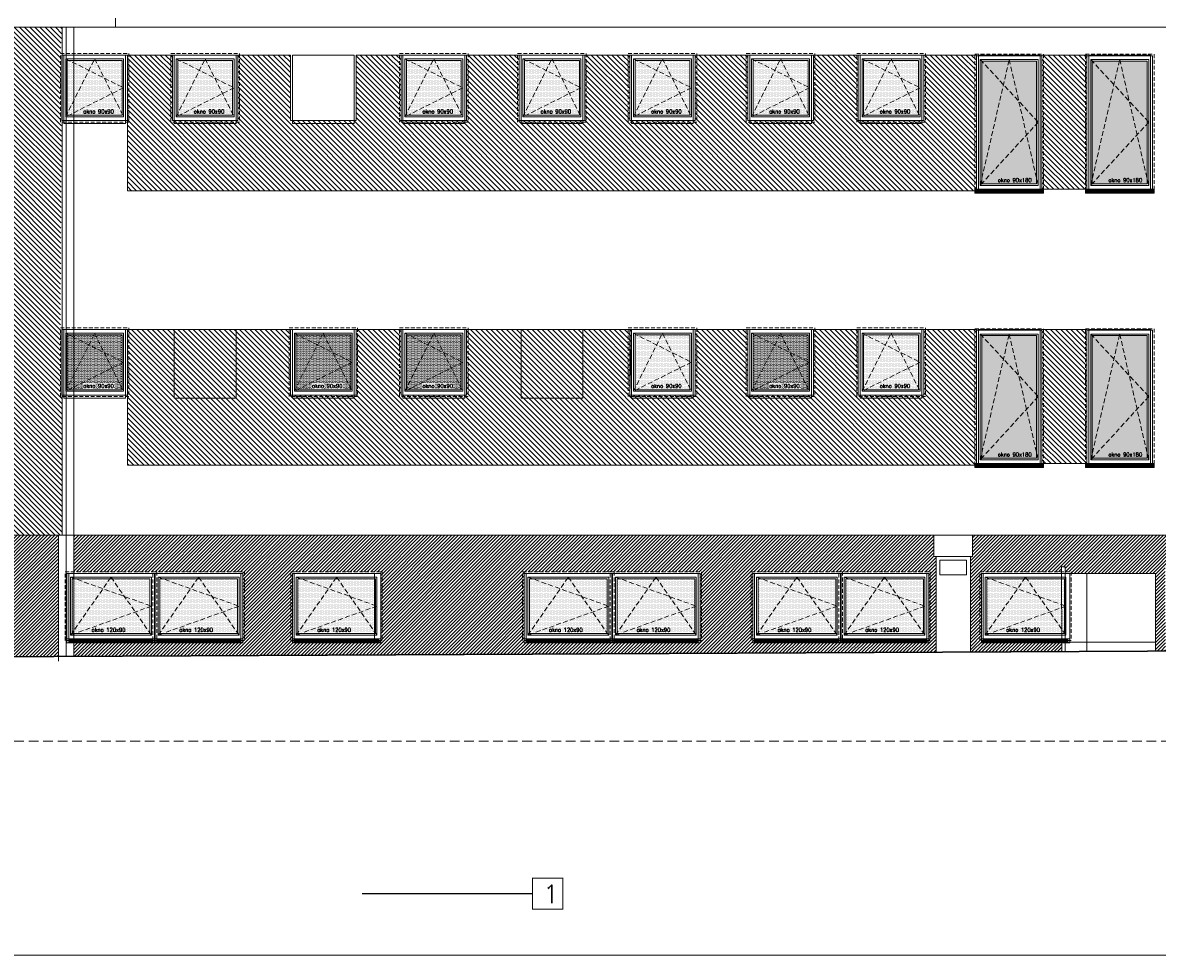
# Model space of a CAD drawing. Header units: millimetres. Extents: x 28291 to 177760, y -399809 to -170937.
# Tile 39 of 256: x 79166 to 80655, y -238865 to -237642. Entities that reach past the tile are written whole.
import ezdxf

# ---------------------------------------------------------------- set-up
doc = ezdxf.new("R2010")
doc.units = ezdxf.units.MM
for name, pattern in [('CACHE', [9.525, 6.35, -3.175]), ('CARKOVANA', [7.5, 5, -2.5]), ('HIDDEN', [9.525, 6.35, -3.175])]:
    doc.linetypes.add(name, pattern=pattern)
doc.layers.get('0').update_dxf_attribs({"lineweight": 0})
for name, color, linetype, lineweight in [('! opisy okien elewacja', 7, 'Continuous', 0), ('!! 0_ Istn-sciany', 3, 'Continuous', 30), ('!! 0_ WIDOK ELEWACJA', 4, 'Continuous', 0), ('!! 0_Istn-cienka', 4, 'Continuous', 9), ('!! 1_Hatch dach', 252, 'Continuous', 5), ('!! 2_NOWE OKNA WIDOk - remont', 140, 'Continuous', 5), ('!! 2_posadzki winyle 2', 43, 'Continuous', 9), ('!! 2_TYNK OBRYS', 252, 'Continuous', 13)]:
    doc.layers.add(name, color=color, linetype=linetype, lineweight=lineweight)
for name, color, linetype, lineweight, true_color in [('!! 0_ Istn-okna - wymienione', 9, 'Continuous', 13, 0x808080), ('!! 1_ELEWACJA KOLOR', 7, 'Continuous', 13, 0x6888bb), ('!! 2_ELEWACJA COKÓŁ', 9, 'Continuous', 13, 0x808080)]:
    doc.layers.add(name, color=color, linetype=linetype, lineweight=lineweight, true_color=true_color)
doc.layers.add('!!_1  OPISY ELEWACJE', color=250, linetype='Continuous')
doc.styles.add('TXT', font='simplex.shx')
pattern_1 = [(225, (130878.9713, -429739.2704), (2.24506403, -2.24506403), [])]

# ---------------------------------------------------------------- blocks, each defined once
blk = doc.blocks.new('okno 90x90')
at = {"layer": '!! 1_Hatch dach', "true_color": 0x575757}
h = blk.add_hatch(dxfattribs=at)
h.set_pattern_fill('DOTS', color=251)
h.set_pattern_definition([(0, (-9634.3096, -11214.1331), (0.79375, 1.5875), [0, -1.5875])])
h.paths.add_polyline_path([(7, 79), (79, 79), (79, 7), (7, 7)])
at = {"layer": '!! 0_ Istn-okna - wymienione', "linetype": 'CARKOVANA', "lineweight": 5}
blk.add_lwpolyline([(-2, 88), (88, 88), (88, -2), (-2, -2)], close=True, dxfattribs=at)
at = {"layer": '!! 0_ Istn-okna - wymienione'}
for points in [[(0, 86), (86, 86), (86, 0), (0, 0)], [(5, 81), (81, 81), (81, 5), (5, 5)], [(7, 79), (79, 79), (79, 7), (7, 7)]]:
    blk.add_lwpolyline(points, close=True, dxfattribs=at)
at = {"layer": '!! 1_Hatch dach', "color": 251, "linetype": 'CACHE', "true_color": 0x575757}
for points in [[(5, 5), (43, 81), (81, 5)], [(5, 81), (81, 43), (5, 5)]]:
    blk.add_lwpolyline(points, dxfattribs=at)
at = {"insert": (28.1, 14.4), "char_height": 5, "attachment_point": 1, "style": 'TXT'}
blk.add_mtext_dynamic_manual_height_columns('okno 90x90', width=52.63, gutter_width=75, heights=[0], dxfattribs=at)
blk = doc.blocks.new('okno 115x115')
at = {"layer": '!! 1_Hatch dach', "true_color": 0x575757}
h = blk.add_hatch(dxfattribs=at)
h.set_pattern_fill('DOTS', color=251, angle=360)
h.set_pattern_definition([(360, (-21873.4686, 1906.5186), (0.79375, 1.5875), [0, -1.5875])])
h.paths.add_polyline_path([(-12259.7, 13266.7), (-12157.7, 13266.7), (-12157.7, 13194.7), (-12259.7, 13194.7)])
h = blk.add_hatch(dxfattribs=at)
h.set_pattern_fill('ANSI31', color=251, scale=0.2, angle=360)
h.paths.add_polyline_path([(-12264.2, 13187.7), (-12153.2, 13187.7), (-12153.2, 13182.7), (-12264.2, 13182.7)])
at = {"layer": '!! 0_ Istn-okna - wymienione', "linetype": 'CARKOVANA', "lineweight": 5}
blk.add_lwpolyline([(-12268.7, 13275.7), (-12148.7, 13275.7), (-12148.7, 13185.7), (-12268.7, 13185.7)], close=True, dxfattribs=at)
at = {"layer": '!! 0_ Istn-okna - wymienione'}
for points in [[(-12266.7, 13273.7), (-12150.7, 13273.7), (-12150.7, 13187.7), (-12266.7, 13187.7)], [(-12261.7, 13268.7), (-12155.7, 13268.7), (-12155.7, 13192.7), (-12261.7, 13192.7)], [(-12259.7, 13266.7), (-12157.7, 13266.7), (-12157.7, 13194.7), (-12259.7, 13194.7)], [(-12266.7, 13187.7), (-12150.7, 13187.7), (-12150.7, 13182.7), (-12266.7, 13182.7)]]:
    blk.add_lwpolyline(points, close=True, dxfattribs=at)
at = {"layer": '!! 1_Hatch dach', "color": 251, "linetype": 'CACHE', "true_color": 0x575757}
for points in [[(-12261.7, 13192.7), (-12208.7, 13268.7), (-12155.7, 13192.7)], [(-12261.7, 13268.7), (-12155.7, 13230.7), (-12261.7, 13192.7)]]:
    blk.add_lwpolyline(points, dxfattribs=at)
at = {"insert": (-12234.1, 13202.1), "char_height": 5, "attachment_point": 1, "style": 'TXT'}
blk.add_mtext_dynamic_manual_height_columns('okno 120x90', width=52.63, gutter_width=75, heights=[0], dxfattribs=at)
blk = doc.blocks.new('okno 90x180')
at = {"layer": '!! 1_Hatch dach', "true_color": 0x575757}
h = blk.add_hatch(dxfattribs=at)
h.set_pattern_fill('DOTS', color=251)
h.set_pattern_definition([(0, (-9632.3096, -11392.1331), (0.79375, 1.5875), [0, -1.5875])])
h.paths.add_polyline_path([(9, -10), (81, -10), (81, -171), (9, -171)])
at = {"layer": '!! 2_posadzki winyle 2'}
h = blk.add_hatch(dxfattribs=at)
h.set_pattern_fill('ANSI31', color=252, scale=0.2)
h.paths.add_polyline_path([(0, -178), (90, -178), (90, -183), (0, -183)])
at = {"layer": '!! 0_ Istn-okna - wymienione', "linetype": 'CARKOVANA', "lineweight": 5}
blk.add_lwpolyline([(0, -1), (90, -1), (90, -180), (0, -180)], close=True, dxfattribs=at)
at = {"layer": '!! 0_ Istn-okna - wymienione'}
for points in [[(2, -3), (88, -3), (88, -178), (2, -178)], [(7, -8), (83, -8), (83, -173), (7, -173)], [(9, -10), (81, -10), (81, -171), (9, -171)], [(0, -178), (90, -178), (90, -183), (0, -183)]]:
    blk.add_lwpolyline(points, close=True, dxfattribs=at)
at = {"layer": '!! 1_Hatch dach', "color": 251, "linetype": 'CACHE', "true_color": 0x575757}
for points in [[(7, -173), (45, -8), (83, -173)], [(7, -8), (83, -90), (7, -173)]]:
    blk.add_lwpolyline(points, dxfattribs=at)
at = {"insert": (30.1, -163.6), "char_height": 5, "attachment_point": 1, "style": 'TXT'}
blk.add_mtext_dynamic_manual_height_columns('okno 90x180', width=52.63, gutter_width=75, heights=[0], dxfattribs=at)

msp = doc.modelspace()

# ---------------------------------------------------------------- hatches: boundary and pattern name
at = {"layer": '!! 1_ELEWACJA KOLOR', "true_color": 0xa78758}
h = msp.add_hatch(dxfattribs=at)
h.set_pattern_fill('ANSI31', color=45, scale=1.5, angle=-90)
h.paths.add_polyline_path([(78269.25991, -238314.26576), (79218.25991, -238314.26576), (79218.25991, -238132.26576), (79215.75991, -238132.26576), (79215.75991, -238042.26576), (79217.47132, -237772.26576), (79215.75991, -237772.26576), (79215.75991, -237682.26576), (79218.25991, -237647.85452), (78244.25991, -237647.85452), (78244.25991, -237891.63335), (78244.25991, -237912.26576), (78228.92991, -237912.26576), (78228.92991, -237937.53761), (78269.25991, -237954.26576)])
h.paths.add_polyline_path([(78913.75991, -238042.26576), (79003.75991, -238042.26576), (79003.75991, -238222.26576), (78999.25991, -238222.26576), (78999.25991, -238224.26576), (78918.25991, -238224.26576), (78918.25991, -238222.26576), (78913.75991, -238222.26576)], flags=16)
h.paths.add_polyline_path([(78915.75991, -238044.26576), (79001.75991, -238044.26576), (79001.75991, -238220.26576), (78915.75991, -238220.26576)], flags=0)
h.paths.add_polyline_path([(78920.75991, -238049.26576), (78996.75991, -238049.26576), (78996.75991, -238215.26576), (78920.75991, -238215.26576)], flags=0)
h.paths.add_polyline_path([(78922.59124, -238051.26576), (78958.30208, -238051.26576), (78958.75991, -238049.26576), (78959.21774, -238051.26576), (78994.75991, -238051.26576), (78994.75991, -238130.08155), (78996.75991, -238132.26576), (78994.75991, -238134.44997), (78994.75991, -238206.52891), (78996.30208, -238213.26576), (78922.59124, -238213.26576), (78920.75991, -238215.26576), (78922.75991, -238206.52891), (78922.75991, -238051.44997)], flags=0)
h.paths.add_polyline_path([(78848.75991, -238042.26576), (78848.75991, -238222.26576), (78844.25991, -238222.26576), (78844.25991, -238224.26576), (78763.25991, -238224.26576), (78763.25991, -238222.26576), (78758.75991, -238222.26576), (78758.75991, -238042.26576)], flags=16)
h.paths.add_polyline_path([(78846.75991, -238044.26576), (78846.75991, -238220.26576), (78760.75991, -238220.26576), (78760.75991, -238044.26576)], flags=0)
h.paths.add_polyline_path([(78918.25991, -237864.26576), (78918.25991, -237862.26576), (78913.75991, -237862.26576), (78844.25991, -237862.26576), (78844.25991, -237864.26576), (78763.25991, -237864.26576), (78763.25991, -237862.26576), (78758.75991, -237862.26576), (78699.25991, -237862.26576), (78699.25991, -237864.26576), (78618.25991, -237864.26576), (78618.25991, -237862.26576), (78613.75991, -237862.26576), (78544.25991, -237862.26576), (78544.25991, -237864.26576), (78463.25991, -237864.26576), (78463.25991, -237862.26576), (78458.75991, -237862.26576), (78399.25991, -237862.26576), (78399.25991, -237864.26576), (78318.25991, -237864.26576), (78318.25991, -237862.26576), (78313.75991, -237862.26576), (78313.75991, -237682.26576), (78403.75991, -237682.26576), (78403.75991, -237862.26576), (78458.75991, -237862.26576), (78458.75991, -237682.26576), (78548.75991, -237682.26576), (78548.75991, -237862.26576), (78613.75991, -237862.26576), (78613.75991, -237682.26576), (78703.75991, -237682.26576), (78703.75991, -237862.26576), (78758.75991, -237862.26576), (78758.75991, -237682.26576), (78848.75991, -237682.26576), (78848.75991, -237862.26576), (78913.75991, -237862.26576), (78913.75991, -237682.26576), (79003.75991, -237682.26576), (79003.75991, -237862.26576), (79058.75991, -237862.26576), (79058.75991, -237682.26576), (79148.75991, -237682.26576), (79148.75991, -237862.26576), (79144.25991, -237862.26576), (79144.25991, -237864.26576), (79063.25991, -237864.26576), (79063.25991, -237862.26576), (79058.75991, -237862.26576), (78999.25991, -237862.26576), (78999.25991, -237864.26576)], flags=16)
h.paths.add_polyline_path([(78841.75991, -238049.26576), (78841.75991, -238215.26576), (78765.75991, -238215.26576), (78765.75991, -238049.26576)], flags=0)
h.paths.add_polyline_path([(78915.75991, -237860.26576), (78915.75991, -237684.26576), (79001.75991, -237684.26576), (79001.75991, -237860.26576)], flags=0)
h.paths.add_polyline_path([(78839.75991, -238051.26576), (78839.75991, -238130.08155), (78841.75991, -238132.26576), (78839.75991, -238134.44997), (78839.75991, -238206.52891), (78841.30208, -238213.26576), (78767.59124, -238213.26576), (78765.75991, -238215.26576), (78767.75991, -238206.52891), (78767.75991, -238051.44997), (78767.59124, -238051.26576), (78803.30208, -238051.26576), (78803.75991, -238049.26576), (78804.21774, -238051.26576)], flags=0)
h.paths.add_polyline_path([(78920.75991, -237855.26576), (78920.75991, -237689.26576), (78996.75991, -237689.26576), (78996.75991, -237855.26576)], flags=0)
h.paths.add_polyline_path([(78920.75991, -237855.26576), (78922.75991, -237846.52891), (78922.75991, -237691.44997), (78922.59124, -237691.26576), (78958.30208, -237691.26576), (78958.75991, -237689.26576), (78959.21774, -237691.26576), (78994.75991, -237691.26576), (78994.75991, -237770.08155), (78996.75991, -237772.26576), (78994.75991, -237774.44997), (78994.75991, -237846.52891), (78996.30208, -237853.26576), (78922.59124, -237853.26576)], flags=0)
h.paths.add_polyline_path([(78846.75991, -237860.26576), (78760.75991, -237860.26576), (78760.75991, -237684.26576), (78846.75991, -237684.26576)], flags=0)
h.paths.add_polyline_path([(78841.75991, -237855.26576), (78765.75991, -237855.26576), (78765.75991, -237689.26576), (78841.75991, -237689.26576)], flags=0)
h.paths.add_polyline_path([(78841.30208, -237853.26576), (78767.59124, -237853.26576), (78765.75991, -237855.26576), (78767.75991, -237846.52891), (78767.75991, -237691.44997), (78767.59124, -237691.26576), (78803.30208, -237691.26576), (78803.75991, -237689.26576), (78804.21774, -237691.26576), (78839.75991, -237691.26576), (78839.75991, -237770.08155), (78841.75991, -237772.26576), (78839.75991, -237774.44997), (78839.75991, -237846.52891)], flags=0)
h.paths.add_polyline_path([(79058.75991, -238042.26576), (79148.75991, -238042.26576), (79148.75991, -238222.26576), (79144.25991, -238222.26576), (79144.25991, -238224.26576), (79063.25991, -238224.26576), (79063.25991, -238222.26576), (79058.75991, -238222.26576)], flags=16)
h.paths.add_polyline_path([(79060.75991, -238044.26576), (79146.75991, -238044.26576), (79146.75991, -238220.26576), (79060.75991, -238220.26576)], flags=0)
h.paths.add_polyline_path([(79065.75991, -238049.26576), (79141.75991, -238049.26576), (79141.75991, -238215.26576), (79065.75991, -238215.26576)], flags=0)
h.paths.add_polyline_path([(79067.59124, -238051.26576), (79103.30208, -238051.26576), (79103.75991, -238049.26576), (79104.21774, -238051.26576), (79139.75991, -238051.26576), (79139.75991, -238130.08155), (79141.75991, -238132.26576), (79139.75991, -238134.44997), (79139.75991, -238206.52891), (79141.30208, -238213.26576), (79067.59124, -238213.26576), (79065.75991, -238215.26576), (79067.75991, -238206.52891), (79067.75991, -238051.44997)], flags=0)
h.paths.add_polyline_path([(79060.75991, -237860.26576), (79060.75991, -237684.26576), (79146.75991, -237684.26576), (79146.75991, -237860.26576)], flags=0)
h.paths.add_polyline_path([(79065.75991, -237855.26576), (79065.75991, -237689.26576), (79141.75991, -237689.26576), (79141.75991, -237855.26576)], flags=0)
h.paths.add_polyline_path([(79065.75991, -237855.26576), (79067.75991, -237846.52891), (79067.75991, -237691.44997), (79067.59124, -237691.26576), (79103.30208, -237691.26576), (79103.75991, -237689.26576), (79104.21774, -237691.26576), (79139.75991, -237691.26576), (79139.75991, -237770.08155), (79141.75991, -237772.26576), (79139.75991, -237774.44997), (79139.75991, -237846.52891), (79141.30208, -237853.26576), (79067.59124, -237853.26576)], flags=0)
h.paths.add_polyline_path([(78703.75991, -238042.26576), (78703.75991, -238222.26576), (78699.25991, -238222.26576), (78699.25991, -238224.26576), (78618.25991, -238224.26576), (78618.25991, -238222.26576), (78613.75991, -238222.26576), (78613.75991, -238042.26576)], flags=16)
h.paths.add_polyline_path([(78701.75991, -238044.26576), (78701.75991, -238220.26576), (78615.75991, -238220.26576), (78615.75991, -238044.26576)], flags=0)
h.paths.add_polyline_path([(78696.75991, -238049.26576), (78696.75991, -238215.26576), (78620.75991, -238215.26576), (78620.75991, -238049.26576)], flags=0)
h.paths.add_polyline_path([(78694.75991, -238051.26576), (78694.75991, -238130.08155), (78696.75991, -238132.26576), (78694.75991, -238134.44997), (78694.75991, -238206.52891), (78696.30208, -238213.26576), (78622.59124, -238213.26576), (78620.75991, -238215.26576), (78622.75991, -238206.52891), (78622.75991, -238051.44997), (78622.59124, -238051.26576), (78658.30208, -238051.26576), (78658.75991, -238049.26576), (78659.21774, -238051.26576)], flags=0)
h.paths.add_polyline_path([(78701.75991, -237860.26576), (78615.75991, -237860.26576), (78615.75991, -237684.26576), (78701.75991, -237684.26576)], flags=0)
h.paths.add_polyline_path([(78696.75991, -237855.26576), (78620.75991, -237855.26576), (78620.75991, -237689.26576), (78696.75991, -237689.26576)], flags=0)
h.paths.add_polyline_path([(78696.30208, -237853.26576), (78622.59124, -237853.26576), (78620.75991, -237855.26576), (78622.75991, -237846.52891), (78622.75991, -237691.44997), (78622.59124, -237691.26576), (78658.30208, -237691.26576), (78658.75991, -237689.26576), (78659.21774, -237691.26576), (78694.75991, -237691.26576), (78694.75991, -237770.08155), (78696.75991, -237772.26576), (78694.75991, -237774.44997), (78694.75991, -237846.52891)], flags=0)
h.paths.add_polyline_path([(78548.75991, -238042.26576), (78548.75991, -238222.26576), (78544.25991, -238222.26576), (78544.25991, -238224.26576), (78463.25991, -238224.26576), (78463.25991, -238222.26576), (78458.75991, -238222.26576), (78458.75991, -238042.26576)], flags=16)
h.paths.add_polyline_path([(78546.75991, -238044.26576), (78546.75991, -238220.26576), (78460.75991, -238220.26576), (78460.75991, -238044.26576)], flags=0)
h.paths.add_polyline_path([(78541.75991, -238049.26576), (78541.75991, -238215.26576), (78465.75991, -238215.26576), (78465.75991, -238049.26576)], flags=0)
h.paths.add_polyline_path([(78546.75991, -237860.26576), (78460.75991, -237860.26576), (78460.75991, -237684.26576), (78546.75991, -237684.26576)], flags=0)
h.paths.add_polyline_path([(78539.75991, -238051.26576), (78539.75991, -238130.08155), (78541.75991, -238132.26576), (78539.75991, -238134.44997), (78539.75991, -238206.52891), (78541.30208, -238213.26576), (78467.59124, -238213.26576), (78465.75991, -238215.26576), (78467.75991, -238206.52891), (78467.75991, -238051.44997), (78467.59124, -238051.26576), (78503.30208, -238051.26576), (78503.75991, -238049.26576), (78504.21774, -238051.26576)], flags=0)
h.paths.add_polyline_path([(78541.75991, -237855.26576), (78465.75991, -237855.26576), (78465.75991, -237689.26576), (78541.75991, -237689.26576)], flags=0)
h.paths.add_polyline_path([(78541.30208, -237853.26576), (78467.59124, -237853.26576), (78465.75991, -237855.26576), (78467.75991, -237846.52891), (78467.75991, -237691.44997), (78467.59124, -237691.26576), (78503.30208, -237691.26576), (78503.75991, -237689.26576), (78504.21774, -237691.26576), (78539.75991, -237691.26576), (78539.75991, -237770.08155), (78541.75991, -237772.26576), (78539.75991, -237774.44997), (78539.75991, -237846.52891)], flags=0)
h.paths.add_polyline_path([(78403.75991, -238042.26576), (78403.75991, -238222.26576), (78399.25991, -238222.26576), (78399.25991, -238224.26576), (78318.25991, -238224.26576), (78318.25991, -238222.26576), (78313.75991, -238222.26576), (78313.75991, -238042.26576)], flags=16)
h.paths.add_polyline_path([(78401.75991, -238044.26576), (78401.75991, -238220.26576), (78315.75991, -238220.26576), (78315.75991, -238044.26576)], flags=0)
h.paths.add_polyline_path([(78401.75991, -237860.26576), (78315.75991, -237860.26576), (78315.75991, -237684.26576), (78401.75991, -237684.26576)], flags=0)
h.paths.add_polyline_path([(78396.75991, -238049.26576), (78396.75991, -238215.26576), (78320.75991, -238215.26576), (78320.75991, -238049.26576)], flags=0)
h.paths.add_polyline_path([(78394.75991, -238051.26576), (78394.75991, -238130.08155), (78396.75991, -238132.26576), (78394.75991, -238134.44997), (78394.75991, -238206.52891), (78396.30208, -238213.26576), (78322.59124, -238213.26576), (78320.75991, -238215.26576), (78322.75991, -238206.52891), (78322.75991, -238051.44997), (78322.59124, -238051.26576), (78358.30208, -238051.26576), (78358.75991, -238049.26576), (78359.21774, -238051.26576)], flags=0)
h.paths.add_polyline_path([(78396.75991, -237855.26576), (78320.75991, -237855.26576), (78320.75991, -237689.26576), (78396.75991, -237689.26576)], flags=0)
h.paths.add_polyline_path([(78396.30208, -237853.26576), (78322.59124, -237853.26576), (78320.75991, -237855.26576), (78322.75991, -237846.52891), (78322.75991, -237691.44997), (78322.59124, -237691.26576), (78358.30208, -237691.26576), (78358.75991, -237689.26576), (78359.21774, -237691.26576), (78394.75991, -237691.26576), (78394.75991, -237770.08155), (78396.75991, -237772.26576), (78394.75991, -237774.44997), (78394.75991, -237846.52891)], flags=0)
h.paths.add_polyline_path([(79087.58766, -238212.10613), (79137.70671, -238212.10613), (79137.70671, -238204.60613), (79087.58766, -238204.60613)], flags=8)
h.paths.add_polyline_path([(78942.58766, -238212.10613), (78992.70671, -238212.10613), (78992.70671, -238204.60613), (78942.58766, -238204.60613)], flags=8)
h.paths.add_polyline_path([(78787.58766, -238212.10613), (78837.70671, -238212.10613), (78837.70671, -238204.60613), (78787.58766, -238204.60613)], flags=8)
h.paths.add_polyline_path([(78642.58766, -238212.10613), (78692.70671, -238212.10613), (78692.70671, -238204.60613), (78642.58766, -238204.60613)], flags=8)
h.paths.add_polyline_path([(78487.58766, -238212.10613), (78537.70671, -238212.10613), (78537.70671, -238204.60613), (78487.58766, -238204.60613)], flags=8)
h.paths.add_polyline_path([(78342.58766, -238212.10613), (78392.70671, -238212.10613), (78392.70671, -238204.60613), (78342.58766, -238204.60613)], flags=8)
h.paths.add_polyline_path([(79087.58766, -237852.10613), (79137.70671, -237852.10613), (79137.70671, -237844.60613), (79087.58766, -237844.60613)], flags=8)
h.paths.add_polyline_path([(78942.58766, -237852.10613), (78992.70671, -237852.10613), (78992.70671, -237844.60613), (78942.58766, -237844.60613)], flags=8)
h.paths.add_polyline_path([(78787.58766, -237852.10613), (78837.70671, -237852.10613), (78837.70671, -237844.60613), (78787.58766, -237844.60613)], flags=8)
h.paths.add_polyline_path([(78642.58766, -237852.10613), (78692.70671, -237852.10613), (78692.70671, -237844.60613), (78642.58766, -237844.60613)], flags=8)
h.paths.add_polyline_path([(78487.58766, -237852.10613), (78537.70671, -237852.10613), (78537.70671, -237844.60613), (78487.58766, -237844.60613)], flags=8)
h.paths.add_polyline_path([(78342.58766, -237852.10613), (78392.70671, -237852.10613), (78392.70671, -237844.60613), (78342.58766, -237844.60613)], flags=8)
h = msp.add_hatch(dxfattribs=at)
h.set_pattern_fill('ANSI31', color=45, scale=1.5, angle=-90)
h.paths.add_polyline_path([(79303.75991, -237684.26576), (79303.75991, -237862.26576), (80417.75991, -237862.26576), (80417.75991, -237684.26576), (80348.75991, -237684.26576), (80348.75991, -237770.26576), (80262.75991, -237770.26576), (80262.75991, -237684.26576), (80203.75991, -237684.26576), (80203.75991, -237770.26576), (80117.75991, -237770.26576), (80117.75991, -237684.26576), (80048.75991, -237684.26576), (80048.75991, -237770.26576), (79962.75991, -237770.26576), (79962.75991, -237684.26576), (79903.75991, -237684.26576), (79903.75991, -237770.26576), (79817.75991, -237770.26576), (79817.75991, -237684.26576), (79748.75991, -237684.26576), (79748.75991, -237770.26576), (79662.75991, -237770.26576), (79662.75991, -237684.26576), (79603.75991, -237684.26576), (79603.75991, -237770.26576), (79517.75991, -237770.26576), (79517.75991, -237684.26576), (79448.75991, -237684.26576), (79448.75991, -237770.26576), (79362.75991, -237770.26576), (79362.75991, -237684.26576)])
h = msp.add_hatch(dxfattribs=at)
h.set_pattern_fill('ANSI31', color=45, scale=1.5, angle=-90)
h.paths.add_polyline_path([(80503.75991, -237684.26576), (80562.75991, -237684.26576), (80562.75991, -237860.26576), (80503.75991, -237860.26576)])
h = msp.add_hatch(dxfattribs=at)
h.set_pattern_fill('ANSI31', color=45, scale=1.5, angle=-90)
h.paths.add_polyline_path([(79303.75991, -238044.26576), (79303.75991, -238222.26576), (80417.75991, -238222.26576), (80417.75991, -238044.26576), (80348.75991, -238044.26576), (80348.75991, -238130.26576), (80262.75991, -238130.26576), (80262.75991, -238044.26576), (80203.75991, -238044.26576), (80203.75991, -238130.26576), (80117.75991, -238130.26576), (80117.75991, -238044.26576), (80048.75991, -238044.26576), (80048.75991, -238130.26576), (79962.75991, -238130.26576), (79965.25991, -238044.26576), (79748.75991, -238044.26576), (79748.75991, -238130.26576), (79662.75991, -238130.26576), (79662.75991, -238044.26576), (79603.75991, -238044.26576), (79603.75991, -238130.26576), (79517.75991, -238130.26576), (79517.75991, -238044.26576)])
h = msp.add_hatch(dxfattribs=at)
h.set_pattern_fill('ANSI31', color=45, scale=1.5, angle=-90)
h.paths.add_polyline_path([(80503.75991, -238044.26576), (80562.75991, -238044.26576), (80562.75991, -238220.26576), (80503.75991, -238220.26576)])
at = {"layer": '!! 2_ELEWACJA COKÓŁ', "true_color": 0x2b2b2c}
h = msp.add_hatch(dxfattribs=at)
h.set_pattern_fill('ANSI31', color=250, angle=180)
h.set_pattern_definition(pattern_1)
h.paths.add_polyline_path([(78269.25991, -238477.7677), (79213.25991, -238473.17626), (79213.25991, -238314.26576), (78269.25991, -238314.26576)])
h.paths.add_polyline_path([(78739.25991, -238362.26576), (78854.25991, -238362.26576), (78854.25991, -238452.26576), (78852.25991, -238452.26576), (78852.25991, -238454.26576), (78626.25991, -238454.26576), (78626.25991, -238452.26576), (78624.25991, -238452.26576), (78624.25991, -238362.26576)], flags=16)
h.paths.add_polyline_path([(78737.25991, -238364.26576), (78737.25991, -238450.26576), (78626.25991, -238450.26576), (78626.25991, -238364.26576)], flags=0)
h.paths.add_polyline_path([(78732.25991, -238369.26576), (78732.25991, -238445.26576), (78631.25991, -238445.26576), (78631.25991, -238369.26576)], flags=0)
h.paths.add_polyline_path([(78680.43096, -238371.26576), (78681.75991, -238369.26576), (78683.08886, -238371.26576), (78730.25991, -238371.26576), (78730.25991, -238406.51328), (78732.25991, -238407.26576), (78730.25991, -238408.01823), (78730.25991, -238442.25586), (78730.93096, -238443.26576), (78636.5757, -238443.26576), (78631.25991, -238445.26576), (78633.25991, -238442.25586), (78633.25991, -238371.26576)], flags=0)
h.paths.add_polyline_path([(78554.25991, -238362.26576), (78554.25991, -238452.26576), (78552.25991, -238452.26576), (78552.25991, -238454.26576), (78326.25991, -238454.26576), (78326.25991, -238452.26576), (78324.25991, -238452.26576), (78324.25991, -238362.26576), (78439.25991, -238362.26576)], flags=16)
h.paths.add_polyline_path([(78552.25991, -238364.26576), (78552.25991, -238450.26576), (78441.25991, -238450.26576), (78441.25991, -238364.26576)], flags=0)
h.paths.add_polyline_path([(78547.25991, -238369.26576), (78547.25991, -238445.26576), (78446.25991, -238445.26576), (78446.25991, -238369.26576)], flags=0)
h.paths.add_polyline_path([(78741.25991, -238364.26576), (78852.25991, -238364.26576), (78852.25991, -238450.26576), (78741.25991, -238450.26576)], flags=0)
h.paths.add_polyline_path([(78545.25991, -238371.26576), (78545.25991, -238406.51328), (78547.25991, -238407.26576), (78545.25991, -238408.01823), (78545.25991, -238442.25586), (78545.93096, -238443.26576), (78451.5757, -238443.26576), (78446.25991, -238445.26576), (78448.25991, -238442.25586), (78448.25991, -238371.26576), (78495.43096, -238371.26576), (78496.75991, -238369.26576), (78498.08886, -238371.26576)], flags=0)
h.paths.add_polyline_path([(78746.25991, -238369.26576), (78847.25991, -238369.26576), (78847.25991, -238445.26576), (78746.25991, -238445.26576)], flags=0)
h.paths.add_polyline_path([(78795.43096, -238371.26576), (78796.75991, -238369.26576), (78798.08886, -238371.26576), (78845.25991, -238371.26576), (78845.25991, -238406.51328), (78847.25991, -238407.26576), (78845.25991, -238408.01823), (78845.25991, -238442.25586), (78845.93096, -238443.26576), (78751.5757, -238443.26576), (78746.25991, -238445.26576), (78748.25991, -238442.25586), (78748.25991, -238371.26576)], flags=0)
h.paths.add_polyline_path([(78437.25991, -238364.26576), (78437.25991, -238450.26576), (78326.25991, -238450.26576), (78326.25991, -238364.26576)], flags=0)
h.paths.add_polyline_path([(78432.25991, -238369.26576), (78432.25991, -238445.26576), (78331.25991, -238445.26576), (78331.25991, -238369.26576)], flags=0)
h.paths.add_polyline_path([(78430.25991, -238371.26576), (78430.25991, -238406.51328), (78432.25991, -238407.26576), (78430.25991, -238408.01823), (78430.25991, -238442.25586), (78430.93096, -238443.26576), (78336.5757, -238443.26576), (78331.25991, -238445.26576), (78333.25991, -238442.25586), (78333.25991, -238371.26576), (78380.43096, -238371.26576), (78381.75991, -238369.26576), (78383.08886, -238371.26576)], flags=0)
h.paths.add_polyline_path([(78924.25991, -238362.26576), (79039.25991, -238362.26576), (79154.25991, -238362.26576), (79154.25991, -238452.26576), (79152.25991, -238452.26576), (79152.25991, -238454.26576), (78926.25991, -238454.26576), (78926.25991, -238452.26576), (78924.25991, -238452.26576)], flags=16)
h.paths.add_polyline_path([(78926.25991, -238364.26576), (79037.25991, -238364.26576), (79037.25991, -238450.26576), (78926.25991, -238450.26576)], flags=0)
h.paths.add_polyline_path([(78931.25991, -238369.26576), (79032.25991, -238369.26576), (79032.25991, -238445.26576), (78931.25991, -238445.26576)], flags=0)
h.paths.add_polyline_path([(78980.43096, -238371.26576), (78981.75991, -238369.26576), (78983.08886, -238371.26576), (79030.25991, -238371.26576), (79030.25991, -238406.51328), (79032.25991, -238407.26576), (79030.25991, -238408.01823), (79030.25991, -238442.25586), (79030.93096, -238443.26576), (78936.5757, -238443.26576), (78931.25991, -238445.26576), (78933.25991, -238442.25586), (78933.25991, -238371.26576)], flags=0)
h.paths.add_polyline_path([(79041.25991, -238364.26576), (79152.25991, -238364.26576), (79152.25991, -238450.26576), (79041.25991, -238450.26576)], flags=0)
h.paths.add_polyline_path([(79046.25991, -238369.26576), (79147.25991, -238369.26576), (79147.25991, -238445.26576), (79046.25991, -238445.26576)], flags=0)
h.paths.add_polyline_path([(79095.43096, -238371.26576), (79096.75991, -238369.26576), (79098.08886, -238371.26576), (79145.25991, -238371.26576), (79145.25991, -238406.51328), (79147.25991, -238407.26576), (79145.25991, -238408.01823), (79145.25991, -238442.25586), (79145.93096, -238443.26576), (79051.5757, -238443.26576), (79046.25991, -238445.26576), (79048.25991, -238442.25586), (79048.25991, -238371.26576)], flags=0)
h.paths.add_polyline_path([(77961.25991, -238479.26576), (78259.25991, -238477.81634), (78259.25991, -238314.26576), (77961.25991, -238314.26576)])
h.paths.add_polyline_path([(78254.25991, -238362.26576), (78254.25991, -238452.26576), (78252.25991, -238452.26576), (78252.25991, -238454.26576), (78026.25991, -238454.26576), (78026.25991, -238452.26576), (78024.25991, -238452.26576), (78024.25991, -238362.26576), (78139.25991, -238362.26576)], flags=16)
h.paths.add_polyline_path([(78252.25991, -238364.26576), (78252.25991, -238450.26576), (78141.25991, -238450.26576), (78141.25991, -238364.26576)], flags=0)
h.paths.add_polyline_path([(78247.25991, -238369.26576), (78247.25991, -238445.26576), (78146.25991, -238445.26576), (78146.25991, -238369.26576)], flags=0)
h.paths.add_polyline_path([(78196.75991, -238369.26576), (78198.08886, -238371.26576), (78245.25991, -238371.26576), (78245.25991, -238406.51328), (78247.25991, -238407.26576), (78245.25991, -238408.01823), (78245.25991, -238442.25586), (78245.93096, -238443.26576), (78151.5757, -238443.26576), (78146.25991, -238445.26576), (78148.25991, -238442.25586), (78148.25991, -238371.26576), (78195.43096, -238371.26576)], flags=0)
h.paths.add_polyline_path([(78137.25991, -238364.26576), (78137.25991, -238450.26576), (78026.25991, -238450.26576), (78026.25991, -238364.26576)], flags=0)
h.paths.add_polyline_path([(78132.25991, -238369.26576), (78132.25991, -238445.26576), (78031.25991, -238445.26576), (78031.25991, -238369.26576)], flags=0)
h.paths.add_polyline_path([(78130.25991, -238371.26576), (78130.25991, -238406.51328), (78132.25991, -238407.26576), (78130.25991, -238408.01823), (78130.25991, -238442.25586), (78130.93096, -238443.26576), (78036.5757, -238443.26576), (78031.25991, -238445.26576), (78033.25991, -238442.25586), (78033.25991, -238371.26576), (78080.43096, -238371.26576), (78081.75991, -238369.26576), (78083.08886, -238371.26576)], flags=0)
h.paths.add_polyline_path([(79070.08766, -238442.10613), (79119.25433, -238442.10613), (79119.25433, -238434.60613), (79070.08766, -238434.60613)], flags=8)
h.paths.add_polyline_path([(78955.08766, -238442.10613), (79004.25433, -238442.10613), (79004.25433, -238434.60613), (78955.08766, -238434.60613)], flags=8)
h.paths.add_polyline_path([(78770.08766, -238442.10613), (78819.25433, -238442.10613), (78819.25433, -238434.60613), (78770.08766, -238434.60613)], flags=8)
h.paths.add_polyline_path([(78655.08766, -238442.10613), (78704.25433, -238442.10613), (78704.25433, -238434.60613), (78655.08766, -238434.60613)], flags=8)
h.paths.add_polyline_path([(78470.08766, -238442.10613), (78519.25433, -238442.10613), (78519.25433, -238434.60613), (78470.08766, -238434.60613)], flags=8)
h.paths.add_polyline_path([(78355.08766, -238442.10613), (78404.25433, -238442.10613), (78404.25433, -238434.60613), (78355.08766, -238434.60613)], flags=8)
h.paths.add_polyline_path([(78170.08766, -238442.10613), (78219.25433, -238442.10613), (78219.25433, -238434.60613), (78170.08766, -238434.60613)], flags=8)
h.paths.add_polyline_path([(78055.08766, -238442.10613), (78104.25433, -238442.10613), (78104.25433, -238434.60613), (78055.08766, -238434.60613)], flags=8)
h = msp.add_hatch(dxfattribs=at)
h.set_pattern_fill('ANSI31', color=250, angle=180)
h.set_pattern_definition(pattern_1)
h.paths.add_polyline_path([(79233.25991, -238362.26576), (79339.75331, -238362.26576), (79454.75331, -238362.26576), (79454.75331, -238452.26576), (79452.75331, -238452.26576), (79452.75331, -238454.26576), (79233.25991, -238454.26576), (79233.25991, -238473.07899), (80364.75331, -238467.57561), (80364.75331, -238341.92238), (80361.75331, -238341.92238), (80361.75331, -238314.26576), (79233.25991, -238314.26576)])
h.paths.add_polyline_path([(79824.75331, -238362.26576), (79939.75331, -238362.26576), (80054.75331, -238362.26576), (80054.75331, -238452.26576), (80052.75331, -238452.26576), (80052.75331, -238454.26576), (79826.75331, -238454.26576), (79826.75331, -238452.26576), (79824.75331, -238452.26576)], flags=16)
h.paths.add_polyline_path([(79826.75331, -238364.26576), (79937.75331, -238364.26576), (79937.75331, -238450.26576), (79826.75331, -238450.26576)], flags=0)
h.paths.add_polyline_path([(79831.75331, -238369.26576), (79932.75331, -238369.26576), (79932.75331, -238445.26576), (79831.75331, -238445.26576)], flags=0)
h.paths.add_polyline_path([(79880.92437, -238371.26576), (79882.25331, -238369.26576), (79883.58226, -238371.26576), (79930.75331, -238371.26576), (79930.75331, -238406.51328), (79932.75331, -238407.26576), (79930.75331, -238408.01823), (79930.75331, -238442.25586), (79931.42437, -238443.26576), (79837.0691, -238443.26576), (79831.75331, -238445.26576), (79833.75331, -238442.25586), (79833.75331, -238371.26576)], flags=0)
h.paths.add_polyline_path([(79635.75331, -238362.26576), (79635.75331, -238452.26576), (79627.75331, -238452.26576), (79627.75331, -238454.26576), (79522.75331, -238454.26576), (79522.75331, -238452.26576), (79520.75331, -238452.26576), (79520.75331, -238362.26576)], flags=16)
h.paths.add_polyline_path([(79633.75331, -238364.26576), (79633.75331, -238450.26576), (79522.75331, -238450.26576), (79522.75331, -238364.26576)], flags=0)
h.paths.add_polyline_path([(79628.75331, -238369.26576), (79628.75331, -238445.26576), (79527.75331, -238445.26576), (79527.75331, -238369.26576)], flags=0)
h.paths.add_polyline_path([(79626.75331, -238371.26576), (79626.75331, -238406.51329), (79628.75331, -238407.26576), (79626.75331, -238408.01824), (79626.75331, -238442.25586), (79627.42437, -238443.26576), (79533.0691, -238443.26576), (79527.75331, -238445.26576), (79529.75331, -238442.25586), (79529.75331, -238371.26576), (79576.92437, -238371.26576), (79578.25331, -238369.26576), (79579.58226, -238371.26576)], flags=0)
h.paths.add_polyline_path([(79941.75331, -238364.26576), (80052.75331, -238364.26576), (80052.75331, -238450.26576), (79941.75331, -238450.26576)], flags=0)
h.paths.add_polyline_path([(79946.75331, -238369.26576), (80047.75331, -238369.26576), (80047.75331, -238445.26576), (79946.75331, -238445.26576)], flags=0)
h.paths.add_polyline_path([(79995.92437, -238371.26576), (79997.25331, -238369.26576), (79998.58226, -238371.26576), (80045.75331, -238371.26576), (80045.75331, -238406.51328), (80047.75331, -238407.26576), (80045.75331, -238408.01823), (80045.75331, -238442.25586), (80046.42437, -238443.26576), (79952.0691, -238443.26576), (79946.75331, -238445.26576), (79948.75331, -238442.25586), (79948.75331, -238371.26576)], flags=0)
h.paths.add_polyline_path([(80124.75331, -238362.26576), (80239.75331, -238362.26576), (80354.75331, -238362.26576), (80354.75331, -238452.26576), (80352.75331, -238452.26576), (80352.75331, -238454.26576), (80126.75331, -238454.26576), (80126.75331, -238452.26576), (80124.75331, -238452.26576)], flags=16)
h.paths.add_polyline_path([(80126.75331, -238364.26576), (80237.75331, -238364.26576), (80237.75331, -238450.26576), (80126.75331, -238450.26576)], flags=0)
h.paths.add_polyline_path([(80131.75331, -238369.26576), (80232.75331, -238369.26576), (80232.75331, -238445.26576), (80131.75331, -238445.26576)], flags=0)
h.paths.add_polyline_path([(80180.92437, -238371.26576), (80182.25331, -238369.26576), (80183.58226, -238371.26576), (80230.75331, -238371.26576), (80230.75331, -238406.51328), (80232.75331, -238407.26576), (80230.75331, -238408.01823), (80230.75331, -238442.25586), (80231.42437, -238443.26576), (80137.0691, -238443.26576), (80131.75331, -238445.26576), (80133.75331, -238442.25586), (80133.75331, -238371.26576)], flags=0)
h.paths.add_polyline_path([(80241.75331, -238364.26576), (80352.75331, -238364.26576), (80352.75331, -238450.26576), (80241.75331, -238450.26576)], flags=0)
h.paths.add_polyline_path([(80246.75331, -238369.26576), (80347.75331, -238369.26576), (80347.75331, -238445.26576), (80246.75331, -238445.26576)], flags=0)
h.paths.add_polyline_path([(80295.92437, -238371.26576), (80297.25331, -238369.26576), (80298.58226, -238371.26576), (80345.75331, -238371.26576), (80345.75331, -238406.51328), (80347.75331, -238407.26576), (80345.75331, -238408.01823), (80345.75331, -238442.25586), (80346.42437, -238443.26576), (80252.0691, -238443.26576), (80246.75331, -238445.26576), (80248.75331, -238442.25586), (80248.75331, -238371.26576)], flags=0)
h.paths.add_polyline_path([(80270.58107, -238442.10613), (80319.74773, -238442.10613), (80319.74773, -238434.60613), (80270.58107, -238434.60613)], flags=8)
h.paths.add_polyline_path([(80155.58107, -238442.10613), (80204.74773, -238442.10613), (80204.74773, -238434.60613), (80155.58107, -238434.60613)], flags=8)
h.paths.add_polyline_path([(79970.58107, -238442.10613), (80019.74773, -238442.10613), (80019.74773, -238434.60613), (79970.58107, -238434.60613)], flags=8)
h.paths.add_polyline_path([(79855.58107, -238442.10613), (79904.74773, -238442.10613), (79904.74773, -238434.60613), (79855.58107, -238434.60613)], flags=8)
h.paths.add_polyline_path([(79551.58107, -238442.10613), (79600.74773, -238442.10613), (79600.74773, -238434.60613), (79551.58107, -238434.60613)], flags=8)
h = msp.add_hatch(dxfattribs=at)
h.set_pattern_fill('ANSI31', color=250, angle=180)
h.set_pattern_definition(pattern_1)
h.paths.add_polyline_path([(80412.75331, -238341.92238), (80409.75331, -238341.92238), (80409.75331, -238467.35674), (80529.89261, -238466.77241), (80529.83178, -238454.26576), (80426.75331, -238454.26576), (80426.75331, -238452.26576), (80424.75331, -238452.26576), (80424.75331, -238362.26576), (80529.38431, -238362.26576), (80529.35285, -238355.79786), (80534.35285, -238355.79786), (80534.35285, -238362.26576), (80539.75331, -238362.26576), (80539.75331, -238364.26576), (80652.75331, -238364.26576), (80652.75331, -238466.17484), (80665.79645, -238466.1114), (80665.25991, -238355.79786), (80670.25991, -238355.79786), (80670.25991, -238466.08969), (80678.04331, -238466.05183), (80678.04331, -238314.26576), (80412.75331, -238314.26576)])
h.paths.add_polyline_path([(80688.04331, -238466.00319), (80703.04331, -238465.93023), (80703.04331, -238314.26576), (80688.04331, -238314.26576)])
h.paths.add_polyline_path([(80713.04331, -238465.8816), (80735.25991, -238465.77354), (80735.25991, -238314.26576), (80713.04331, -238314.26576)])

# ---------------------------------------------------------------- linework, layer by layer
at = {"layer": '! opisy okien elewacja'}
msp.add_lwpolyline([(82687.95751, -238865.24478), (75348.20682, -238865.24478), (75348.20682, -236737.82104), (82687.95751, -236737.82104)], close=True, dxfattribs=at)
msp.add_lwpolyline([(80562.75331, -238466.78507), (80562.75331, -238364.26576), (80652.75331, -238364.26576), (80652.75331, -238466.17484)], dxfattribs=at)
at = {"layer": '!! 0_ Istn-sciany'}
msp.add_lwpolyline([(81987.25991, -238459.68404), (76516.8108, -238486.29129)], dxfattribs=at)
at = {"layer": '!! 0_ WIDOK ELEWACJA'}
for points in [[(79288.25991, -237635.86593), (79288.25991, -237647.85452)], [(79303.25991, -237647.85452), (78174.25991, -237647.85452)], [(79213.25991, -238314.26576), (79218.25991, -238314.26576), (79218.25991, -237647.85452)], [(79223.25991, -238473.12762), (79223.25991, -237647.85452)], [(79233.25991, -238473.07899), (79233.25991, -237647.85452)], [(82077.25991, -237647.85452), (79257.84857, -237647.85452)], [(80770.25991, -238314.26576), (77951.25991, -238314.26576)], [(79213.25991, -238314.26576), (79213.25991, -238479.26576)]]:
    msp.add_lwpolyline(points, dxfattribs=at)
for points in [[(79301.25991, -237684.26576), (79301.25991, -237774.26576), (79220.25991, -237774.26576), (79220.25991, -237684.26576)], [(79446.25991, -237684.26576), (79446.25991, -237774.26576), (79365.25991, -237774.26576), (79365.25991, -237684.26576)], [(79601.25991, -237684.26576), (79601.25991, -237774.26576), (79520.25991, -237774.26576), (79520.25991, -237684.26576)], [(79746.25991, -237684.26576), (79746.25991, -237774.26576), (79665.25991, -237774.26576), (79665.25991, -237684.26576)], [(79901.25991, -237684.26576), (79901.25991, -237774.26576), (79820.25991, -237774.26576), (79820.25991, -237684.26576)], [(80046.25991, -237684.26576), (80046.25991, -237774.26576), (79965.25991, -237774.26576), (79965.25991, -237684.26576)], [(80201.25991, -237684.26576), (80201.25991, -237774.26576), (80120.25991, -237774.26576), (80120.25991, -237684.26576)], [(80346.25991, -237684.26576), (80346.25991, -237774.26576), (80265.25991, -237774.26576), (80265.25991, -237684.26576)], [(80501.25991, -237684.26576), (80501.25991, -237864.26576), (80420.25991, -237864.26576), (80420.25991, -237684.26576)], [(80646.25991, -237684.26576), (80646.25991, -237864.26576), (80565.25991, -237864.26576), (80565.25991, -237684.26576)], [(79301.25991, -238044.26576), (79301.25991, -238134.26576), (79220.25991, -238134.26576), (79220.25991, -238044.26576)], [(79446.25991, -238044.26576), (79446.25991, -238134.26576), (79365.25991, -238134.26576), (79365.25991, -238044.26576)], [(79601.25991, -238044.26576), (79601.25991, -238134.26576), (79520.25991, -238134.26576), (79520.25991, -238044.26576)], [(79746.25991, -238044.26576), (79746.25991, -238134.26576), (79665.25991, -238134.26576), (79665.25991, -238044.26576)], [(79901.25991, -238044.26576), (79901.25991, -238134.26576), (79820.25991, -238134.26576), (79820.25991, -238044.26576)], [(80046.25991, -238044.26576), (80046.25991, -238134.26576), (79965.25991, -238134.26576), (79965.25991, -238044.26576)], [(80201.25991, -238044.26576), (80201.25991, -238134.26576), (80120.25991, -238134.26576), (80120.25991, -238044.26576)], [(80346.25991, -238044.26576), (80346.25991, -238134.26576), (80265.25991, -238134.26576), (80265.25991, -238044.26576)], [(80501.25991, -238044.26576), (80501.25991, -238224.26576), (80420.25991, -238224.26576), (80420.25991, -238044.26576)], [(80646.25991, -238044.26576), (80646.25991, -238224.26576), (80565.25991, -238224.26576), (80565.25991, -238044.26576)], [(79452.75331, -238454.26576), (79452.75331, -238364.26576), (79226.75331, -238364.26576), (79226.75331, -238454.26576)], [(79627.75331, -238454.26576), (79627.75331, -238364.26576), (79522.75331, -238364.26576), (79522.75331, -238454.26576)], [(80052.75331, -238454.26576), (80052.75331, -238364.26576), (79826.75331, -238364.26576), (79826.75331, -238454.26576)], [(80352.75331, -238454.26576), (80352.75331, -238364.26576), (80126.75331, -238364.26576), (80126.75331, -238454.26576)], [(80652.75331, -238454.26576), (80652.75331, -238364.26576), (80426.75331, -238364.26576), (80426.75331, -238454.26576)]]:
    msp.add_lwpolyline(points, close=True, dxfattribs=at)
at = {"layer": '!! 0_Istn-cienka'}
for points in [[(80412.75331, -238314.26576), (80361.75331, -238314.26576), (80361.75331, -238341.92238), (80412.75331, -238341.92238)], [(80369.75331, -238346.92238), (80404.75331, -238346.92238), (80404.75331, -238366.05869), (80369.75331, -238366.05869)]]:
    msp.add_lwpolyline(points, close=True, dxfattribs=at)
for points in [[(80364.75331, -238467.28378), (80364.75331, -238341.92238)], [(80409.75331, -238467.28378), (80409.75331, -238341.92238)], [(80534.35285, -238465.79786), (80534.35285, -238355.79786), (80529.35285, -238355.79786), (80529.88904, -238466.03844)]]:
    msp.add_lwpolyline(points, dxfattribs=at)
at = {"layer": '!! 0_Istn-cienka', "linetype": 'HIDDEN', "ltscale": 2}
msp.add_lwpolyline([(81987.25991, -238584.26576), (75861.25991, -238584.26576)], dxfattribs=at)
at = {"layer": '!! 2_TYNK OBRYS'}
for points in [[(79303.75991, -237684.26576), (79303.75991, -237862.26576), (80417.75991, -237862.26576), (80417.75991, -237684.26576), (80348.75991, -237684.26576), (80348.75991, -237770.26576), (80262.75991, -237770.26576), (80262.75991, -237684.26576), (80203.75991, -237684.26576), (80203.75991, -237770.26576), (80117.75991, -237770.26576), (80117.75991, -237684.26576), (80048.75991, -237684.26576), (80048.75991, -237770.26576), (79962.75991, -237770.26576), (79962.75991, -237684.26576), (79903.75991, -237684.26576), (79903.75991, -237770.26576), (79817.75991, -237770.26576), (79817.75991, -237684.26576), (79748.75991, -237684.26576), (79748.75991, -237770.26576), (79662.75991, -237770.26576), (79662.75991, -237684.26576), (79603.75991, -237684.26576), (79603.75991, -237770.26576), (79517.75991, -237770.26576), (79517.75991, -237684.26576), (79448.75991, -237684.26576), (79448.75991, -237770.26576), (79362.75991, -237770.26576), (79362.75991, -237684.26576), (79303.75991, -237684.26576)], [(79303.75991, -238044.26576), (79303.75991, -238222.26576), (80417.75991, -238222.26576), (80417.75991, -238044.26576), (80348.75991, -238044.26576), (80348.75991, -238130.26576), (80262.75991, -238130.26576), (80262.75991, -238044.26576), (80203.75991, -238044.26576), (80203.75991, -238130.26576), (80117.75991, -238130.26576), (80117.75991, -238044.26576), (80048.75991, -238044.26576), (80048.75991, -238130.26576), (79962.75991, -238130.26576), (79965.25991, -238044.26576), (79748.75991, -238044.26576), (79748.75991, -238130.26576), (79662.75991, -238130.26576), (79662.75991, -238044.26576), (79603.75991, -238044.26576), (79603.75991, -238130.26576), (79517.75991, -238130.26576), (79517.75991, -238044.26576), (79303.75991, -238044.26576)]]:
    msp.add_lwpolyline(points, dxfattribs=at)
for points in [[(80503.75991, -237684.26576), (80562.75991, -237684.26576), (80562.75991, -237860.26576), (80503.75991, -237860.26576)], [(80503.75991, -238044.26576), (80562.75991, -238044.26576), (80562.75991, -238220.26576), (80503.75991, -238220.26576)]]:
    msp.add_lwpolyline(points, close=True, dxfattribs=at)
at = {"layer": '!!_1  OPISY ELEWACJE', "const_width": 1.2}
msp.add_lwpolyline([(79835.40641, -238804.76088), (79835.40641, -238764.21609), (79875.12075, -238764.21609), (79875.12075, -238804.76088)], close=True, dxfattribs=at)
msp.add_lwpolyline([(79835.40641, -238804.76088), (79835.40641, -238764.21609), (79875.12075, -238764.21609), (79875.12075, -238804.76088)], close=True, dxfattribs=at)
at = {"layer": '!!_1  OPISY ELEWACJE'}
msp.add_lwpolyline([(79835.40641, -238784.48849), (79611.79519, -238784.48849)], dxfattribs=at)

# ---------------------------------------------------------------- block references
at = {"layer": '!! 2_NOWE OKNA WIDOk - remont'}
for name, p in [('okno 90x90', (79217.75991, -237770.26576)), ('okno 90x90', (79362.75991, -237770.26576)), ('okno 90x90', (79662.75991, -237770.26576)), ('okno 90x90', (79817.75991, -237770.26576)), ('okno 90x90', (79962.75991, -237770.26576)), ('okno 90x90', (80117.75991, -237770.26576)), ('okno 90x90', (80262.75991, -237770.26576)), ('okno 90x180', (80415.75991, -237682.26576)), ('okno 90x180', (80560.75991, -237682.26576)), ('okno 90x90', (79217.75991, -238130.26576)), ('okno 90x90', (79517.75991, -238130.26576)), ('okno 90x90', (79662.75991, -238130.26576)), ('okno 90x90', (79962.75991, -238130.26576)), ('okno 90x90', (80117.75991, -238130.26576)), ('okno 90x90', (80262.75991, -238130.26576)), ('okno 90x180', (80415.75991, -238042.26576)), ('okno 90x180', (80560.75991, -238042.26576)), ('okno 115x115', (91490.91233, -251637.91753)), ('okno 115x115', (91605.91233, -251637.91753)), ('okno 115x115', (91786.91233, -251637.91754)), ('okno 115x115', (92090.91233, -251637.91753)), ('okno 115x115', (92205.91233, -251637.91753)), ('okno 115x115', (92390.91233, -251637.91753)), ('okno 115x115', (92505.91233, -251637.91753)), ('okno 115x115', (92690.91233, -251637.91753))]:
    msp.add_blockref(name, p, dxfattribs=at)

# ---------------------------------------------------------------- texts
at = {"layer": '!!_1  OPISY ELEWACJE', "insert": (79849.10833, -238772.88472), "char_height": 24, "attachment_point": 1, "style": 'TXT'}
msp.add_mtext_dynamic_manual_height_columns('1', width=40.5447886, gutter_width=90, heights=[0], dxfattribs=at)
msp.add_mtext_dynamic_manual_height_columns('1', width=40.5447886, gutter_width=90, heights=[0], dxfattribs=at)

doc.saveas('drawing.dxf')
